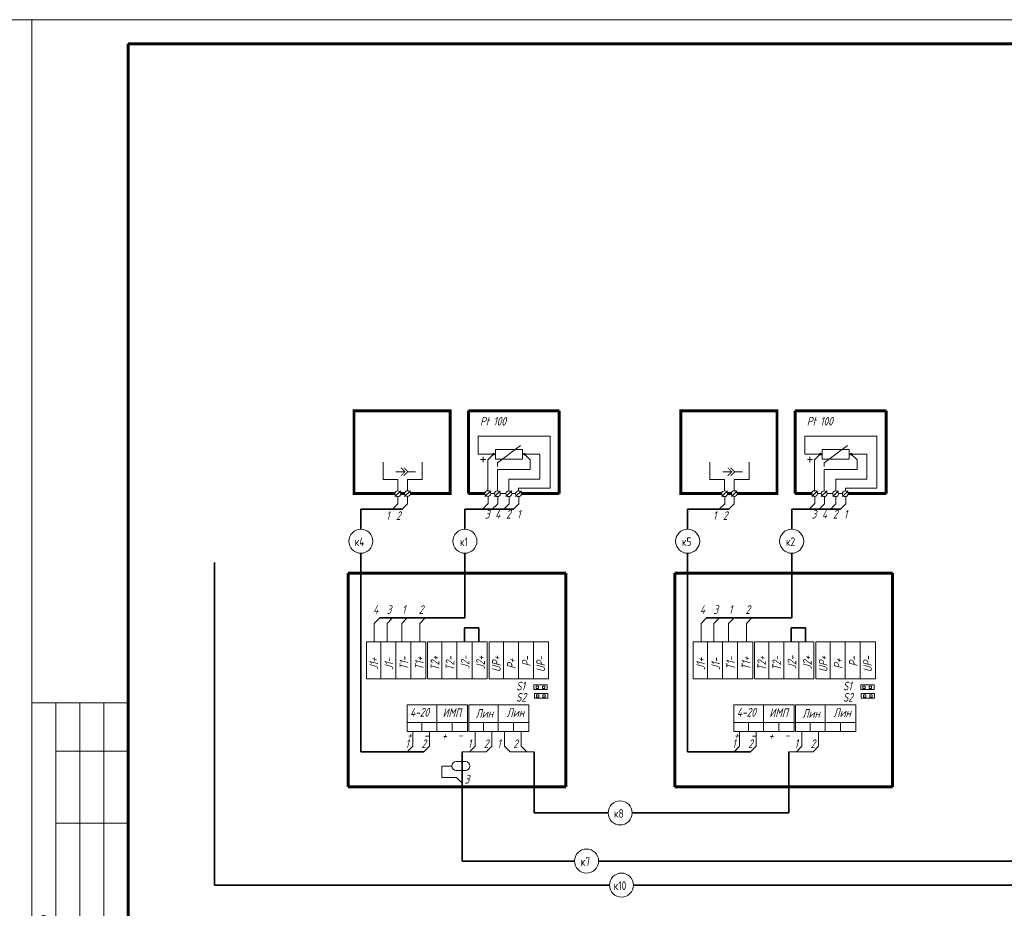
# Model space of a CAD drawing. Header units: millimetres. Extents: x 0 to 840, y 0 to 297.
# Tile 3 of 4: x 418 to 622, y 112 to 297. Entities that reach past the tile are written whole.
import ezdxf

# ---------------------------------------------------------------- set-up
doc = ezdxf.new("R2010")
doc.units = ezdxf.units.MM
for name, pattern in [('K5LT32768', [0]), ('K5LT32769', [0]), ('K5LT_BASIC', [0]), ('K5LT_THIN', [0])]:
    doc.linetypes.add(name, pattern=pattern)
doc.layers.add('Системный слой', color=7, linetype='Continuous')
doc.styles.add('KTEXTSTYLE', font='gost_au.shx', dxfattribs={"width": 0.96, "height": 5})

# ---------------------------------------------------------------- blocks, each defined once
blk = doc.blocks.new('U22')
at = {"layer": 'Системный слой', "color": 7, "linetype": 'K5LT_THIN', "lineweight": 18}
for p, q in [((508.1839730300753, 142.8276704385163), (510.0815635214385, 142.8276704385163)), ((508.1839730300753, 140.9596113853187), (510.0815635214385, 140.9596113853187))]:
    blk.add_line(p, q, dxfattribs=at)
for centre, radius, start, end in [((508.1839730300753, 141.8936409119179), 0.9340295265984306, 90, 270), ((510.0815635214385, 141.8936409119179), 0.9340295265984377, 270, 90)]:
    blk.add_arc(centre, radius, start, end, dxfattribs=at)
blk = doc.blocks.new('U23')
at = {"layer": 'Системный слой', "color": 7, "linetype": 'K5LT_THIN', "lineweight": 18}
for p, q in [((497.5340224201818, 203.0520237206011), (495.6573101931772, 203.0520237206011)), ((499.7384194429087, 203.0520237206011), (498.1340224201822, 203.0520237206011))]:
    blk.add_line(p, q, dxfattribs=at)
at = {"layer": 'Системный слой', "color": 7, "linetype": 'K5LT_THIN', "const_width": 0.18}
for points in [[(496.6854942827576, 202.2034955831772), (497.5340224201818, 203.0520237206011), (496.6854942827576, 203.900551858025)], [(497.285494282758, 202.2034955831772), (498.1340224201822, 203.0520237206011), (497.285494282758, 203.900551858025)]]:
    blk.add_lwpolyline(points, dxfattribs=at)
blk = doc.blocks.new('U24')
at = {"layer": 'Системный слой', "color": 7, "linetype": 'K5LT_THIN', "lineweight": 18}
for p, q in [((565.416070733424, 203.0520237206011), (563.5393585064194, 203.0520237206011)), ((567.6204677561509, 203.0520237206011), (566.0160707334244, 203.0520237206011))]:
    blk.add_line(p, q, dxfattribs=at)
at = {"layer": 'Системный слой', "color": 7, "linetype": 'K5LT_THIN', "const_width": 0.18}
for points in [[(564.5675425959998, 202.2034955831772), (565.416070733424, 203.0520237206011), (564.5675425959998, 203.900551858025)], [(565.1675425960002, 202.2034955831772), (566.0160707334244, 203.0520237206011), (565.1675425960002, 203.900551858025)]]:
    blk.add_lwpolyline(points, dxfattribs=at)

msp = doc.modelspace()

# ---------------------------------------------------------------- linework, layer by layer
at = {"color": 7, "linetype": 'K5LT_THIN', "lineweight": 18}
for p, q in [((0, 297), (420, 297)), ((420, 297), (420, 0)), ((420, 0), (420, 297)), ((420, 297), (840, 297)), ((440, 155), (420, 155)), ((425, 90), (425, 155)), ((430, 90), (430, 155)), ((435, 90), (435, 155)), ((440, 145), (425, 145)), ((440, 130), (425, 130))]:
    msp.add_line(p, q, dxfattribs=at)
at = {"color": 5, "linetype": 'K5LT_BASIC', "lineweight": 60, "true_color": 0x0000ff}
for p, q in [((440, 5), (440, 292)), ((440, 292), (835, 292))]:
    msp.add_line(p, q, dxfattribs=at)
at = {"layer": 'Системный слой', "color": 5, "linetype": 'K5LT_BASIC', "lineweight": 60, "true_color": 0x0000ff}
for p, q in [((510.712927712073, 215.7282588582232), (510.712927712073, 198.5105225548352)), ((529.591260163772, 215.7282588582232), (510.712927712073, 215.7282588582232)), ((529.591260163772, 198.5105225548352), (529.591260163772, 215.7282588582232)), ((578.5949760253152, 215.7282588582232), (578.5949760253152, 198.5105225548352)), ((597.473308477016, 215.7282588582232), (578.5949760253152, 215.7282588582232)), ((597.473308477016, 198.5105225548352), (597.473308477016, 215.7282588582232)), ((496.648102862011, 198.5105225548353), (497.4607012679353, 198.5105225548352)), ((510.712927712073, 198.5105225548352), (514.1468636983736, 198.5105225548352)), ((521.7141553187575, 198.5105225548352), (529.591260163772, 198.5105225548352)), ((564.5301511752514, 198.5105225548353), (565.3427495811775, 198.5105225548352)), ((578.5949760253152, 198.5105225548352), (582.028912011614, 198.5105225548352)), ((589.5962036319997, 198.5105225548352), (597.473308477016, 198.5105225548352)), ((485.7129277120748, 181.9429240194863), (530.9408906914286, 181.9429240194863)), ((485.712927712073, 137.5608415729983), (485.712927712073, 181.9429240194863)), ((530.9408906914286, 181.9429240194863), (530.9408906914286, 137.5608415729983)), ((553.594976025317, 181.9429240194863), (598.8229390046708, 181.9429240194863)), ((553.5949760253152, 137.5608415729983), (553.5949760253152, 181.9429240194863)), ((598.8229390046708, 181.9429240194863), (598.8229390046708, 137.5608415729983)), ((530.9408906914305, 137.5608415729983), (485.712927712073, 137.5608415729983)), ((598.8229390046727, 137.5608415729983), (553.5949760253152, 137.5608415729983))]:
    msp.add_line(p, q, dxfattribs=at)
at = {"layer": 'Системный слой', "color": 7, "linetype": 'K5LT_THIN', "lineweight": 18}
for p, q in [((512.7195236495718, 206.701379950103), (512.7195236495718, 210.428115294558)), ((512.7195236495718, 210.428115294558), (527.6899846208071, 210.428115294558)), ((527.6899846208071, 210.428115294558), (527.6899846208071, 199.6054981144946)), ((580.6015719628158, 206.701379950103), (580.6015719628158, 210.428115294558)), ((580.6015719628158, 210.428115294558), (595.5720329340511, 210.428115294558)), ((595.5720329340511, 210.428115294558), (595.5720329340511, 199.6054981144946)), ((516.3313963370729, 206.701379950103), (512.7195236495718, 206.701379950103)), ((515.9300771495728, 206.701379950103), (514.7261195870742, 205.4974223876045)), ((516.3313963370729, 207.7046779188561), (521.9498649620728, 207.7046779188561)), ((516.3313963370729, 205.6980819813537), (516.3313963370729, 207.7046779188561)), ((516.732715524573, 204.895443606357), (521.5485457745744, 208.5073162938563)), ((521.9498649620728, 207.7046779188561), (521.9498649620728, 205.6980819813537)), ((521.9498649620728, 206.701379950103), (525.561737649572, 206.701379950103)), ((522.3511841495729, 206.701379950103), (523.5551417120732, 205.4974223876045)), ((525.561737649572, 206.701379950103), (525.561737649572, 201.4842305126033)), ((584.2134446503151, 206.701379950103), (580.6015719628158, 206.701379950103)), ((583.812125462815, 206.701379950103), (582.6081679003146, 205.4974223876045)), ((584.2134446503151, 207.7046779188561), (589.831913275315, 207.7046779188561)), ((584.2134446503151, 205.6980819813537), (584.2134446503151, 207.7046779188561)), ((584.6147638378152, 204.895443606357), (589.4305940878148, 208.5073162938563)), ((589.831913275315, 207.7046779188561), (589.831913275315, 205.6980819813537)), ((589.831913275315, 206.701379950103), (593.443785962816, 206.701379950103)), ((590.2332324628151, 206.701379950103), (591.4371900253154, 205.4974223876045)), ((593.443785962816, 206.701379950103), (593.443785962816, 201.4842305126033)), ((492.9846824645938, 205.0194785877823), (492.9846824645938, 201.4172544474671)), ((501.1241216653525, 205.0194785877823), (501.1241216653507, 201.4172544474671)), ((513.2434431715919, 205.6058409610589), (514.3197425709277, 205.6058409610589)), ((513.7815928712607, 205.0676912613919), (513.7815928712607, 206.1439906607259)), ((514.7261195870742, 205.4974223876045), (514.7261195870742, 199.1120723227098)), ((521.9498649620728, 205.6980819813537), (516.3313963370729, 205.6980819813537)), ((516.732715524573, 204.895443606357), (516.732715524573, 204.1082726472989)), ((523.5551417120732, 205.4974223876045), (523.5551417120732, 203.4908264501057)), ((560.8667307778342, 205.0194785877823), (560.8667307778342, 201.4172544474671)), ((569.0061699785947, 205.0194785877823), (569.0061699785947, 201.4172544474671)), ((581.125491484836, 205.6058409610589), (582.2017908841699, 205.6058409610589)), ((581.6636411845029, 205.0676912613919), (581.6636411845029, 206.1439906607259)), ((582.6081679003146, 205.4974223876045), (582.6081679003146, 199.1120723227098)), ((589.831913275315, 205.6980819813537), (584.2134446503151, 205.6980819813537)), ((584.6147638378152, 204.895443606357), (584.6147638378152, 204.1082726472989)), ((591.4371900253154, 205.4974223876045), (591.4371900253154, 203.4908264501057)), ((523.5551417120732, 203.4908264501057), (516.732715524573, 203.4908264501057)), ((516.732715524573, 203.4908264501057), (516.732715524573, 199.0897784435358)), ((591.4371900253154, 203.4908264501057), (584.6147638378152, 203.4908264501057)), ((584.6147638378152, 203.4908264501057), (584.6147638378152, 199.0897784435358)), ((496.0461240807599, 201.4172544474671), (492.9846824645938, 201.4172544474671)), ((496.0461240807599, 201.4172544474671), (496.0461240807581, 199.1125013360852)), ((498.0626800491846, 201.4172544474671), (498.0626800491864, 199.1125013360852)), ((498.0626800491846, 201.4172544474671), (501.1241216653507, 201.4172544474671)), ((525.561737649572, 201.4842305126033), (519.1406306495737, 201.4842305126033)), ((519.1406306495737, 201.4842305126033), (519.1406306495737, 199.0854422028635)), ((563.9281723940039, 201.4172544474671), (560.8667307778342, 201.4172544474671)), ((563.9281723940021, 201.4172544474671), (563.9281723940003, 199.1125013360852)), ((565.9447283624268, 201.4172544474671), (565.9447283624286, 199.1125013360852)), ((565.9447283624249, 201.4172544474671), (569.0061699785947, 201.4172544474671)), ((593.443785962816, 201.4842305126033), (587.0226789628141, 201.4842305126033)), ((587.0226789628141, 201.4842305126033), (587.0226789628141, 199.0854422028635)), ((495.4445743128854, 197.8858208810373), (496.6485318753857, 199.0897784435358)), ((497.4607012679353, 197.9085437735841), (498.6646588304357, 199.1125013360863)), ((514.1468636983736, 197.9085437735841), (515.3508212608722, 199.1125013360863)), ((515.3508212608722, 198.5105225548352), (516.1311657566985, 198.5105225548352)), ((516.1307367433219, 197.8858208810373), (517.3346943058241, 199.0897784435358)), ((517.3342652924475, 198.5105225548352), (518.512757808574, 198.5105225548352)), ((518.5121752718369, 197.8820671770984), (519.7161328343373, 199.0860247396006)), ((519.7155502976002, 198.5105225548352), (520.5121291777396, 198.5105225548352)), ((520.5111634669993, 197.874459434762), (521.7151210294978, 199.0784169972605)), ((521.1472265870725, 199.6054981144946), (521.1472265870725, 199.0774512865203)), ((527.6899846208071, 199.6054981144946), (521.1472265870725, 199.6054981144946)), ((563.3266226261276, 197.8858208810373), (564.5305801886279, 199.0897784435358)), ((565.3427495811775, 197.9085437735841), (566.546707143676, 199.1125013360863)), ((582.028912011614, 197.9085437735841), (583.2328695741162, 199.1125013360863)), ((583.2328695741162, 198.5105225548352), (584.0132140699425, 198.5105225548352)), ((584.0127850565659, 197.8858208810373), (585.2167426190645, 199.0897784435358)), ((585.2163136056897, 198.5105225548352), (586.394806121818, 198.5105225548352)), ((586.3942235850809, 197.8820671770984), (587.5981811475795, 199.0860247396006)), ((587.5975986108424, 198.5105225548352), (588.3941774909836, 198.5105225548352)), ((588.3932117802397, 197.874459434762), (589.5971693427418, 199.0784169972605)), ((589.0292749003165, 199.6054981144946), (589.0292749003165, 199.0774512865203)), ((595.5720329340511, 199.6054981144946), (589.0292749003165, 199.6054981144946)), ((496.0626800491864, 196.4053105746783), (494.9184451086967, 195.2610756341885)), ((496.0626800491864, 197.886036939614), (496.0626800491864, 196.4053105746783)), ((498.0626800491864, 196.4053105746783), (496.9184451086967, 195.2610756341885)), ((498.0626800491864, 197.9085437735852), (498.0626800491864, 196.4053105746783)), ((514.8044969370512, 196.4384292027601), (513.6271433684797, 195.2610756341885)), ((514.8044969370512, 197.9111219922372), (514.804496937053, 196.4384292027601)), ((516.7883699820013, 196.4157063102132), (515.6110164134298, 195.2383527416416)), ((516.7883699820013, 197.8883990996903), (516.7883699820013, 196.4157063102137)), ((519.1698085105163, 196.411952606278), (517.9924549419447, 195.2345990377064)), ((519.1698085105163, 197.8846453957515), (519.1698085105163, 196.411952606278)), ((521.2028810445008, 196.4053105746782), (520.0255274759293, 195.2279570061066)), ((521.2028810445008, 197.8811858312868), (521.2028810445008, 196.4053105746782)), ((563.9447283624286, 196.4053105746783), (562.8004934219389, 195.2610756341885)), ((563.9447283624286, 197.886036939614), (563.9447283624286, 196.4053105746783)), ((565.9447283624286, 196.4053105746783), (564.8004934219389, 195.2610756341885)), ((565.9447283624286, 197.9085437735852), (565.9447283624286, 196.4053105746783)), ((582.6865452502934, 196.4384292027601), (581.5091916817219, 195.2610756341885)), ((582.6865452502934, 197.9111219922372), (582.6865452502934, 196.4384292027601)), ((584.6704182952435, 196.4157063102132), (583.493064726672, 195.2383527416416)), ((584.6704182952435, 197.8883990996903), (584.6704182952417, 196.4157063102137)), ((587.0518568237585, 196.411952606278), (585.8745032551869, 195.2345990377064)), ((587.0518568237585, 197.8846453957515), (587.0518568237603, 196.411952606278)), ((589.0849293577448, 196.4053105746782), (587.9075757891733, 195.2279570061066)), ((589.0849293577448, 197.8811858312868), (589.0849293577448, 196.4053105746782)), ((491.1448079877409, 171.5170394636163), (492.2890429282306, 172.6612744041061)), ((493.8251772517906, 171.5170394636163), (494.9694121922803, 172.6612744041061)), ((496.8637800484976, 171.5170394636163), (498.0080149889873, 172.6612744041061)), ((500.591913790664, 171.5170394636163), (501.7361487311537, 172.6612744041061)), ((559.0268563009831, 171.5170394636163), (560.1710912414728, 172.6612744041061)), ((561.7072255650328, 171.5170394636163), (562.8514605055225, 172.6612744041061)), ((564.7458283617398, 171.5170394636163), (565.8900633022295, 172.6612744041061)), ((568.4739621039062, 171.5170394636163), (569.6181970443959, 172.6612744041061)), ((491.1448079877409, 167.7292278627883), (491.1448079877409, 171.5170394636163)), ((493.8251772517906, 167.7292277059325), (493.8251772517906, 171.5170394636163)), ((496.8637800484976, 167.7292275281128), (496.8637800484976, 171.5170394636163)), ((500.591913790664, 167.7292273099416), (500.591913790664, 171.5170394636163)), ((559.0268563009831, 167.7292278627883), (559.0268563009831, 171.5170394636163)), ((561.7072255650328, 167.7292277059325), (561.7072255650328, 171.5170394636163)), ((564.7458283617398, 167.7292275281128), (564.7458283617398, 171.5170394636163)), ((568.4739621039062, 167.7292273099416), (568.4739621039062, 171.5170394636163)), ((524.3237186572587, 157.7785633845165), (524.3237186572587, 158.7511634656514)), ((524.3237186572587, 158.7511634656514), (527.0968291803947, 158.7511634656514)), ((527.0968291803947, 157.7785633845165), (524.3237186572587, 157.7785633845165)), ((524.7829154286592, 158.4685199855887), (524.7829154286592, 158.0015052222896)), ((525.2499301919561, 158.4685199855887), (524.7829154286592, 158.4685199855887)), ((524.7829154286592, 158.0015052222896), (525.2499301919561, 158.0015052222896)), ((525.2499301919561, 158.0015052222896), (525.2499301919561, 158.4685199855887)), ((526.1032375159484, 158.4685199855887), (526.1032375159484, 158.0015052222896)), ((526.5702522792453, 158.4685199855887), (526.1032375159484, 158.4685199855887)), ((526.1032375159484, 158.0015052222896), (526.5702522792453, 158.0015052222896)), ((526.5702522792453, 158.0015052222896), (526.5702522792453, 158.4685199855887)), ((527.0968291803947, 158.7511634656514), (527.0968291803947, 157.7785633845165)), ((592.2057669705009, 157.7785633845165), (592.2057669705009, 158.7511634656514)), ((592.2057669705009, 158.7511634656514), (594.9788774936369, 158.7511634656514)), ((594.9788774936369, 157.7785633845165), (592.2057669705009, 157.7785633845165)), ((592.6649637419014, 158.4685199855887), (592.6649637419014, 158.0015052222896)), ((593.1319785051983, 158.4685199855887), (592.6649637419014, 158.4685199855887)), ((592.6649637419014, 158.0015052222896), (593.1319785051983, 158.0015052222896)), ((593.1319785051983, 158.0015052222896), (593.1319785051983, 158.4685199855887)), ((593.9852858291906, 158.4685199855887), (593.9852858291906, 158.0015052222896)), ((594.4523005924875, 158.4685199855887), (593.9852858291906, 158.4685199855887)), ((593.9852858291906, 158.0015052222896), (594.4523005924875, 158.0015052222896)), ((594.4523005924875, 158.0015052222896), (594.4523005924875, 158.4685199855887)), ((594.9788774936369, 158.7511634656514), (594.9788774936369, 157.7785633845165)), ((524.4256411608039, 155.973690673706), (524.4256411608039, 156.9462907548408)), ((524.4256411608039, 156.9462907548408), (527.1987516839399, 156.9462907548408)), ((527.1987516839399, 155.973690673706), (524.4256411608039, 155.973690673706)), ((525.3518526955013, 156.6636472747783), (524.8848379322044, 156.6636472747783)), ((524.8848379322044, 156.6636472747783), (524.8848379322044, 156.1966325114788)), ((524.8848379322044, 156.1966325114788), (525.3518526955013, 156.1966325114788)), ((525.3518526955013, 156.1966325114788), (525.3518526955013, 156.6636472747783)), ((526.6721747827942, 156.6636472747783), (526.2051600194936, 156.6636472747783)), ((526.2051600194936, 156.6636472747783), (526.2051600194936, 156.1966325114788)), ((526.2051600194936, 156.1966325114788), (526.6721747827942, 156.1966325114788)), ((526.6721747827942, 156.1966325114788), (526.6721747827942, 156.6636472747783)), ((527.1987516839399, 156.9462907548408), (527.1987516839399, 155.973690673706)), ((592.3076894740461, 155.973690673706), (592.3076894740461, 156.9462907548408)), ((592.3076894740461, 156.9462907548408), (595.0807999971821, 156.9462907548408)), ((595.0807999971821, 155.973690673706), (592.3076894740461, 155.973690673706)), ((593.2339010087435, 156.6636472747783), (592.7668862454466, 156.6636472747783)), ((592.7668862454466, 156.6636472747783), (592.7668862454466, 156.1966325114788)), ((592.7668862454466, 156.1966325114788), (593.2339010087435, 156.1966325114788)), ((593.2339010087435, 156.1966325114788), (593.2339010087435, 156.6636472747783)), ((594.5542230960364, 156.6636472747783), (594.0872083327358, 156.6636472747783)), ((594.0872083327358, 156.6636472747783), (594.0872083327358, 156.1966325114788)), ((594.0872083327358, 156.1966325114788), (594.5542230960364, 156.1966325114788)), ((594.5542230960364, 156.1966325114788), (594.5542230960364, 156.6636472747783)), ((595.0807999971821, 156.9462907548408), (595.0807999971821, 155.973690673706)), ((499.1451827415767, 149.0553207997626), (499.1451827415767, 146.0006093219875)), ((502.6010668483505, 149.0553207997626), (502.6010668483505, 146.0006093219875)), ((512.0984746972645, 149.0553207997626), (512.0984746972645, 146.0006093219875)), ((515.5543588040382, 149.0553207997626), (515.5543588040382, 146.0006093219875)), ((518.2234929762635, 149.0553207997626), (518.2234929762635, 146.0006093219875)), ((521.6793770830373, 149.0553207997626), (521.6793770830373, 146.0006093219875)), ((567.0272310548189, 149.0553207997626), (567.0272310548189, 146.0006093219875)), ((570.4831151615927, 149.0553207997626), (570.4831151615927, 146.0006093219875)), ((579.9805230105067, 149.0553207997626), (579.9805230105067, 146.0006093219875)), ((583.4364071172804, 149.0553207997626), (583.4364071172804, 146.0006093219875)), ((499.1451827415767, 146.0006093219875), (498.000947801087, 144.8563743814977)), ((502.6010668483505, 146.0006093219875), (501.4568319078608, 144.8563743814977)), ((512.0984746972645, 146.0006093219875), (510.9542397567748, 144.8563743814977)), ((515.5543588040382, 146.0006093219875), (514.4101238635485, 144.8563743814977)), ((518.2234929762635, 146.0006093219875), (519.3677279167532, 144.8563743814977)), ((521.6793770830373, 146.0006093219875), (522.823612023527, 144.8563743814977)), ((567.0272310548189, 146.0006093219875), (565.8829961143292, 144.8563743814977)), ((570.4831151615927, 146.0006093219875), (569.338880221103, 144.8563743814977)), ((579.9805230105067, 146.0006093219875), (578.836288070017, 144.8563743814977)), ((583.4364071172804, 146.0006093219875), (582.2921721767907, 144.8563743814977)), ((501.4568319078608, 144.8563743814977), (496.4568319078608, 144.8563743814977)), ((514.4101238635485, 144.8563743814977), (509.4101238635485, 144.8563743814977)), ((519.3677279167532, 144.8563743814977), (524.3677279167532, 144.8563743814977)), ((569.338880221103, 144.8563743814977), (564.338880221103, 144.8563743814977)), ((582.2921721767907, 144.8563743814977), (577.2921721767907, 144.8563743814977)), ((507.2499435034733, 141.8936409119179), (505.1844435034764, 141.8936409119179)), ((505.1844435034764, 141.8936409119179), (505.1844435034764, 139.4929989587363)), ((508.2658889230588, 139.4929989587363), (505.1844435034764, 139.4929989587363)), ((508.2658889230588, 139.4929989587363), (509.4101238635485, 138.3487640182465))]:
    msp.add_line(p, q, dxfattribs=at)
at = {"layer": 'Системный слой', "color": 7, "linetype": 'K5LT32768', "lineweight": 35}
for p, q in [((496.9184451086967, 195.2610756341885), (488.3701457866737, 195.2610756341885)), ((488.3701457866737, 191.1080940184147), (488.3701457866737, 195.2610756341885)), ((520.0586461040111, 195.2610756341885), (509.9818505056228, 195.2610756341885)), ((509.9818505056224, 191.1080940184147), (509.9818505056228, 195.2610756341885)), ((564.8004934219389, 195.2610756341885), (556.2521940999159, 195.2610756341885)), ((556.2521940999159, 191.1080940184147), (556.2521940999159, 195.2610756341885)), ((587.9406944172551, 195.2610756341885), (577.863898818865, 195.2610756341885)), ((577.863898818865, 191.1080940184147), (577.863898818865, 195.2610756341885)), ((457.959647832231, 184.1581904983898), (457.959647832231, 117.143135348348)), ((488.3701457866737, 144.8563743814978), (488.3701457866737, 186.1080940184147)), ((509.981850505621, 172.6612744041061), (509.981850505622, 186.1080940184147)), ((556.2521940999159, 144.8563743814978), (556.2521940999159, 186.1080940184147)), ((577.863898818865, 172.6612744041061), (577.863898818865, 186.1080940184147)), ((509.981850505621, 172.6612744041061), (492.2890429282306, 172.6612744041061)), ((577.863898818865, 172.6612744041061), (560.1710912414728, 172.6612744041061)), ((509.902876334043, 167.7292276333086), (509.902876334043, 170.6193875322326)), ((509.902876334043, 170.6193875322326), (512.8617048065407, 170.6193875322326)), ((512.8617048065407, 170.6193875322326), (512.8617048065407, 167.7292274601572)), ((577.7849246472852, 167.7292276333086), (577.7849246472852, 170.6193875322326)), ((577.7849246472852, 170.6193875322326), (580.7437531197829, 170.6193875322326)), ((580.7437531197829, 170.6193875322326), (580.7437531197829, 167.7292274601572)), ((501.4568319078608, 144.8563743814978), (488.3701457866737, 144.8563743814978)), ((509.4101238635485, 144.8563743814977), (509.4101238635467, 122.143135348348)), ((524.3677279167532, 144.8563743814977), (524.3677279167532, 132.143135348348)), ((569.338880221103, 144.8563743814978), (556.2521940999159, 144.8563743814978)), ((577.2921721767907, 144.8563743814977), (577.2921721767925, 132.143135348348)), ((539.7335045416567, 132.143135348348), (524.3677279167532, 132.143135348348)), ((577.2921721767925, 132.143135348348), (544.7335045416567, 132.143135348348)), ((509.4101238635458, 122.143135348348), (532.7517734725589, 122.143135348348)), ((537.7517734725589, 122.143135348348), (711.9765885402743, 122.143135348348)), ((457.959647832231, 117.143135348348), (540.0079380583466, 117.143135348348)), ((545.0079380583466, 117.143135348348), (661.976588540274, 117.143135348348))]:
    msp.add_line(p, q, dxfattribs=at)
at = {"layer": 'Системный слой', "color": 18, "linetype": 'K5LT32769', "lineweight": 15, "true_color": 0x010101}
for p, q in [((489.5178030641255, 167.729227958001), (501.8870863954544, 167.7292272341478)), ((492.4977095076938, 167.7292277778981), (492.4977093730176, 160.0265347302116)), ((495.6147524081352, 167.7292276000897), (495.6147522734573, 160.0265347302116)), ((498.7509199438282, 167.7292274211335), (498.75091980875, 160.0265349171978)), ((501.8870863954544, 167.7292273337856), (501.8870862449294, 160.0265347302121)), ((502.2299598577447, 167.7292279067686), (514.59924318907, 167.7292271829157)), ((505.209866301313, 167.7292277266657), (505.209866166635, 160.0265346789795)), ((508.3269092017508, 167.7292275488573), (508.3269090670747, 160.0265346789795)), ((511.4630767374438, 167.7292273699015), (511.4630766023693, 160.0265348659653)), ((514.59924318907, 167.7292272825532), (514.599243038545, 160.0265346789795)), ((514.9921785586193, 167.7227702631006), (527.3614618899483, 167.7227695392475)), ((517.9720850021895, 167.7227700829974), (517.9720848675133, 160.0200770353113)), ((521.0891279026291, 167.722769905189), (521.0891277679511, 160.0200770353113)), ((524.2252954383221, 167.7227697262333), (524.2252953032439, 160.0200772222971)), ((527.3614618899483, 167.7227696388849), (527.3614617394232, 160.0200770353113)), ((557.3998513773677, 167.729227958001), (569.7691347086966, 167.7292272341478)), ((560.379757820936, 167.7292277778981), (560.3797576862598, 160.0265347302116)), ((563.4968007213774, 167.7292276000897), (563.4968005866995, 160.0265347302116)), ((566.6329682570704, 167.7292274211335), (566.6329681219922, 160.0265349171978)), ((569.7691347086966, 167.7292273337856), (569.7691345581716, 160.0265347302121)), ((570.1120081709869, 167.7292279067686), (582.4812915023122, 167.7292271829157)), ((573.0919146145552, 167.7292277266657), (573.0919144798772, 160.0265346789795)), ((576.208957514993, 167.7292275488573), (576.2089573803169, 160.0265346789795)), ((579.345125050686, 167.7292273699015), (579.3451249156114, 160.0265348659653)), ((582.4812915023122, 167.7292272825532), (582.4812913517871, 160.0265346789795)), ((582.8742268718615, 167.7227702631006), (595.2435102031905, 167.7227695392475)), ((585.8541333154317, 167.7227700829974), (585.8541331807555, 160.0200770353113)), ((588.9711762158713, 167.722769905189), (588.9711760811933, 160.0200770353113)), ((592.1073437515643, 167.7227697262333), (592.1073436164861, 160.0200772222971)), ((595.2435102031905, 167.7227696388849), (595.2435100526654, 160.0200770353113)), ((489.5178041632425, 167.7065047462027), (489.5178040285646, 160.0492564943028)), ((502.2299609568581, 167.7065046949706), (502.229960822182, 160.0492564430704)), ((514.9921796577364, 167.7000470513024), (514.9921795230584, 160.0427987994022)), ((557.3998524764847, 167.7065047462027), (557.3998523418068, 160.0492564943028)), ((570.1120092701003, 167.7065046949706), (570.1120091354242, 160.0492564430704)), ((582.8742279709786, 167.7000470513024), (582.8742278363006, 160.0427987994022)), ((489.5178030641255, 160.0265354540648), (501.8870862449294, 160.0265347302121)), ((502.2299598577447, 160.0265354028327), (514.599243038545, 160.0265346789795)), ((514.9921785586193, 160.0200777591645), (527.3614617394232, 160.0200770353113)), ((557.3998513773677, 160.0265354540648), (569.7691345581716, 160.0265347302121)), ((570.1120081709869, 160.0265354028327), (582.4812913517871, 160.0265346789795)), ((582.8742268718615, 160.0200777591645), (595.2435100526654, 160.0200770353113)), ((497.9927324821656, 149.0553207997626), (497.9927324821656, 154.6117521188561)), ((497.9927324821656, 154.6117521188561), (510.5001219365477, 154.6117521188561)), ((504.1177507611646, 154.6117521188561), (504.1177507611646, 149.0553207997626)), ((510.5001219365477, 154.6117521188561), (510.5001219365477, 149.0553207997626)), ((510.7800711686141, 154.6117521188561), (523.2874606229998, 154.6117521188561)), ((510.7800711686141, 149.0553207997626), (510.7800711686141, 154.6117521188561)), ((516.9050894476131, 154.6117521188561), (516.9050894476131, 149.0553207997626)), ((523.2874606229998, 154.6117521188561), (523.2874606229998, 149.0553207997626)), ((565.8747807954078, 149.0553207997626), (565.8747807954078, 154.6117521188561)), ((565.8747807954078, 154.6117521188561), (578.3821702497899, 154.6117521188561)), ((571.9997990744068, 154.6117521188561), (571.9997990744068, 149.0553207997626)), ((578.3821702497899, 154.6117521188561), (578.3821702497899, 149.0553207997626)), ((578.6621194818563, 154.6117521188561), (591.169508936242, 154.6117521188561)), ((578.6621194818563, 149.0553207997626), (578.6621194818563, 154.6117521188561)), ((584.7871377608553, 154.6117521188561), (584.7871377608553, 149.0553207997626)), ((591.169508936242, 154.6117521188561), (591.169508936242, 149.0553207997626)), ((510.5001219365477, 150.9331889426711), (497.9927324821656, 150.9331889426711)), ((501.0361812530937, 150.9331889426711), (501.0361812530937, 149.0553207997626)), ((507.3182241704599, 150.9331889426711), (507.3182241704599, 149.0454167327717)), ((523.2874606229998, 150.9331889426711), (510.7800711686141, 150.9331889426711)), ((513.8235199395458, 150.9331889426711), (513.8235199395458, 149.0553207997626)), ((520.1055628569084, 150.9331889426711), (520.1055628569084, 149.0454167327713)), ((578.3821702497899, 150.9331889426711), (565.8747807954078, 150.9331889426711)), ((568.9182295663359, 150.9331889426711), (568.9182295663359, 149.0553207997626)), ((575.2002724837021, 150.9331889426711), (575.2002724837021, 149.0454167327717)), ((591.169508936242, 150.9331889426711), (578.6621194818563, 150.9331889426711)), ((581.705568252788, 150.9331889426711), (581.705568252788, 149.0553207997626)), ((587.9876111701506, 150.9331889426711), (587.9876111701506, 149.0454167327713)), ((510.5001219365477, 149.0553207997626), (497.9927324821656, 149.0553207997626)), ((523.2874606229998, 149.0553207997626), (510.7800711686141, 149.0553207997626)), ((578.3821702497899, 149.0553207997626), (565.8747807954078, 149.0553207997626)), ((591.169508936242, 149.0553207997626), (578.6621194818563, 149.0553207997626))]:
    msp.add_line(p, q, dxfattribs=at)
at = {"layer": 'Системный слой', "color": 5, "linetype": 'K5LT_BASIC', "true_color": 0x0000ff, "const_width": 0.6}
for points in [[(495.4450033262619, 198.5105225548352), (486.9408906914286, 198.5105225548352), (486.9408906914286, 215.7282588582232), (506.9408906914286, 215.7282588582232), (506.9408906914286, 198.5105225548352), (498.6646588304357, 198.5105225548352)], [(563.3270516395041, 198.5105225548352), (554.8229390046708, 198.5105225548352), (554.8229390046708, 215.7282588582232), (574.8229390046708, 215.7282588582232), (574.8229390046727, 198.5105225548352), (566.5467071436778, 198.5105225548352)], [(497.4607012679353, 198.5105225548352), (496.648102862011, 198.5105225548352)], [(497.4607012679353, 198.5105225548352), (496.6481028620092, 198.5105225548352)], [(506.940890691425, 198.5105225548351), (498.6646588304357, 198.5105225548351)], [(565.3427495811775, 198.5105225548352), (564.5301511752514, 198.5105225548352)], [(565.3427495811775, 198.5105225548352), (564.5301511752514, 198.5105225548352)], [(574.8229390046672, 198.5105225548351), (566.5467071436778, 198.5105225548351)]]:
    msp.add_lwpolyline(points, dxfattribs=at)
at = {"layer": 'Системный слой', "color": 7, "linetype": 'K5LT_THIN', "lineweight": 18}
for centre, radius in [((515.9300771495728, 206.701379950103), 0.20065959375), ((522.3511841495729, 206.701379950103), 0.20065959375), ((583.812125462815, 206.701379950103), 0.20065959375), ((590.2332324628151, 206.701379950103), 0.20065959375), ((496.0465530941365, 198.4877996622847), 0.6019787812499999), ((498.0626800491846, 198.5105225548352), 0.6019787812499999), ((514.7488424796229, 198.5105225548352), 0.6019787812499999), ((516.732715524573, 198.4877996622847), 0.6019787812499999), ((519.114154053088, 198.4840459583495), 0.6019787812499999), ((521.1131422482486, 198.4764382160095), 0.6019787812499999), ((563.9286014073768, 198.4877996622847), 0.6019787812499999), ((565.9447283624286, 198.5105225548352), 0.6019787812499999), ((582.6308907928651, 198.5105225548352), 0.6019787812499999), ((584.6147638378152, 198.4877996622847), 0.6019787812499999), ((586.9962023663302, 198.4840459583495), 0.6019787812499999), ((588.9951905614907, 198.4764382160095), 0.6019787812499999)]:
    msp.add_circle(centre, radius, dxfattribs=at)
for centre in [(488.3701457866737, 188.6080940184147), (509.981850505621, 188.6080940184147), (556.2521940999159, 188.6080940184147), (577.863898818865, 188.6080940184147), (542.2335045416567, 132.143135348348), (535.2517734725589, 122.143135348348), (542.5079380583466, 117.143135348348)]:
    msp.add_arc(centre, 2.5, 0, 359.999994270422, dxfattribs=at)

# ---------------------------------------------------------------- block references
at = {"layer": 'Системный слой'}
for name in ['U23', 'U24', 'U22']:
    msp.add_blockref(name, (0, 0), dxfattribs=at)

# ---------------------------------------------------------------- texts
at = {"color": 7, "insert": (420.773325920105, 90.5), "char_height": 2.5, "attachment_point": 1, "rotation": 90, "style": 'KTEXTSTYLE'}
msp.add_mtext('\\H3.5;\\W0.965;\\Q15;\\Q15;Согласовано', dxfattribs=at)
at = {"layer": 'Системный слой', "color": 7, "char_height": 2.5, "attachment_point": 1, "style": 'KTEXTSTYLE'}
for s, insert in [('\\H3.5;\\W0.965;\\Q15;\\Q15;\\H1.80;Pt 100', (513.1340646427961, 214.4500116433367)), ('\\H3.5;\\W0.965;\\Q15;\\Q15;\\H1.80;Pt 100', (581.0161129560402, 214.4500116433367)), ('\\H3.5;\\W0.965;\\Q15;\\Q15;\\H1.80;1', (493.6170590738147, 194.8582345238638)), ('\\H3.5;\\W0.965;\\Q15;\\Q15;\\H1.80;2', (495.6916407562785, 194.8309446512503)), ('\\H3.5;\\W0.965;\\Q15;\\Q15;\\H1.80;3', (514.1197034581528, 195.1277451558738)), ('\\H3.5;\\W0.965;\\Q15;\\Q15;\\H1.80;4', (516.2658345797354, 195.1277451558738)), ('\\H3.5;\\W0.965;\\Q15;\\Q15;\\H1.80;2', (518.5436519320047, 195.1277451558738)), ('\\H3.5;\\W0.965;\\Q15;\\Q15;\\H1.80;1', (520.807621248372, 195.1277451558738)), ('\\H3.5;\\W0.965;\\Q15;\\Q15;\\H1.80;1', (561.4991073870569, 194.8582345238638)), ('\\H3.5;\\W0.965;\\Q15;\\Q15;\\H1.80;2', (563.5736890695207, 194.8309446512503)), ('\\H3.5;\\W0.965;\\Q15;\\Q15;\\H1.80;3', (582.0017517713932, 195.1277451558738)), ('\\H3.5;\\W0.965;\\Q15;\\Q15;\\H1.80;4', (584.1478828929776, 195.1277451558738)), ('\\H3.5;\\W0.965;\\Q15;\\Q15;\\H1.80;2', (586.4257002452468, 195.1277451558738)), ('\\H3.5;\\W0.965;\\Q15;\\Q15;\\H1.80;1', (588.689669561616, 195.1277451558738)), ('\\H3.5;\\W0.965;\\Q15;\\Q0;\\H1.80;к4', (487.0842709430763, 189.3998727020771)), ('\\H3.5;\\W0.965;\\Q15;\\Q0;\\H1.80;к1', (508.9579131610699, 189.3998727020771)), ('\\H3.5;\\W0.965;\\Q15;\\Q0;\\H1.80;к5', (555.0615692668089, 189.3998727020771)), ('\\H3.5;\\W0.965;\\Q15;\\Q0;\\H1.80;к2', (576.673273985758, 189.3998727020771)), ('\\H3.5;\\W0.965;\\Q15;\\Q15;\\H1.80;4', (490.9136959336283, 175.3160788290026)), ('\\H3.5;\\W0.965;\\Q15;\\Q15;\\H1.80;3', (493.7211595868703, 175.3157904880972)), ('\\H3.5;\\W0.965;\\Q15;\\Q15;\\H1.80;1', (496.9208059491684, 175.3157904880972)), ('\\H3.5;\\W0.965;\\Q15;\\Q15;\\H1.80;2', (500.3897513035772, 175.3157904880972)), ('\\H3.5;\\W0.965;\\Q15;\\Q15;\\H1.80;4', (558.7957442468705, 175.3160788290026)), ('\\H3.5;\\W0.965;\\Q15;\\Q15;\\H1.80;3', (561.6032079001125, 175.3157904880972)), ('\\H3.5;\\W0.965;\\Q15;\\Q15;\\H1.80;1', (564.8028542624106, 175.3157904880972)), ('\\H3.5;\\W0.965;\\Q15;\\Q15;\\H1.80;2', (568.2717996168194, 175.3157904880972)), ('\\H3.5;\\W0.965;\\Q15;\\Q15;\\H1.80;S1', (520.6297760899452, 159.4120790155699)), ('\\H3.5;\\W0.965;\\Q15;\\Q15;\\H1.80;S1', (588.5118244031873, 159.4120790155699)), ('\\H3.5;\\W0.965;\\Q15;\\Q15;\\H1.80;S2', (520.6189399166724, 157.0677468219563)), ('\\H3.5;\\W0.965;\\Q15;\\Q15;\\H1.80;S2', (588.5009882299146, 157.0677468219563)), ('\\H3.5;\\W0.965;\\Q15;\\Q15;\\H1.80;4-20', (498.6046953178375, 153.9627818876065)), ('\\H3.5;\\W0.965;\\Q15;\\Q15;\\H1.80;ИМП', (505.3459125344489, 153.8739654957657)), ('\\H3.5;\\W0.965;\\Q15;\\Q15;\\H1.80;Лин', (512.2114848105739, 153.719781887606)), ('\\H3.5;\\W0.965;\\Q15;\\Q15;\\H1.80;Лин', (518.6581539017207, 153.8974694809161)), ('\\H3.5;\\W0.965;\\Q15;\\Q15;\\H1.80;4-20', (566.4867436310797, 153.9627818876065)), ('\\H3.5;\\W0.965;\\Q15;\\Q15;\\H1.80;ИМП', (573.2279608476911, 153.8739654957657)), ('\\H3.5;\\W0.965;\\Q15;\\Q15;\\H1.80;Лин', (580.0935331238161, 153.719781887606)), ('\\H3.5;\\W0.965;\\Q15;\\Q15;\\H1.80;Лин', (586.5402022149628, 153.8974694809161)), ('\\H3.5;\\W0.965;\\Q15;\\Q15;\\H1.80;1', (497.6211256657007, 147.4535332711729)), ('\\H3.5;\\W0.965;\\Q15;\\Q15;\\H1.80;+', (497.9961972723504, 149.2355655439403)), ('\\H3.5;\\W0.965;\\Q15;\\Q15;\\H1.80;2', (500.9516232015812, 147.4262433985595)), ('\\H3.5;\\W0.965;\\Q15;\\Q15;\\H1.80;-', (501.4847045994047, 149.1828080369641)), ('\\H3.5;\\W0.965;\\Q15;\\Q15;\\H1.80;+', (505.2169221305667, 149.1217187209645)), ('\\H3.5;\\W0.965;\\Q15;\\Q15;\\H1.80;-', (508.5156628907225, 149.2291932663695)), ('\\H3.5;\\W0.965;\\Q15;\\Q15;\\H1.80;1', (510.5744176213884, 147.4535332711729)), ('\\H3.5;\\W0.965;\\Q15;\\Q15;\\H1.80;2', (513.904915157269, 147.4262433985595)), ('\\H3.5;\\W0.965;\\Q15;\\Q15;\\H1.80;1', (516.6994359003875, 147.4535332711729)), ('\\H3.5;\\W0.965;\\Q15;\\Q15;\\H1.80;2', (520.029933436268, 147.4262433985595)), ('\\H3.5;\\W0.965;\\Q15;\\Q15;\\H1.80;1', (565.5031739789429, 147.4535332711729)), ('\\H3.5;\\W0.965;\\Q15;\\Q15;\\H1.80;+', (565.8782455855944, 149.2355655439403)), ('\\H3.5;\\W0.965;\\Q15;\\Q15;\\H1.80;2', (568.8336715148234, 147.4262433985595)), ('\\H3.5;\\W0.965;\\Q15;\\Q15;\\H1.80;-', (569.3667529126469, 149.1828080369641)), ('\\H3.5;\\W0.965;\\Q15;\\Q15;\\H1.80;+', (573.0989704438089, 149.1217187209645)), ('\\H3.5;\\W0.965;\\Q15;\\Q15;\\H1.80;-', (576.3977112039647, 149.2291932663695)), ('\\H3.5;\\W0.965;\\Q15;\\Q15;\\H1.80;1', (578.4564659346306, 147.4535332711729)), ('\\H3.5;\\W0.965;\\Q15;\\Q15;\\H1.80;2', (581.7869634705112, 147.4262433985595)), ('\\H3.5;\\W0.965;\\Q15;\\Q15;\\H1.80;3', (509.9152184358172, 140.0428824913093)), ('\\H3.5;\\W0.965;\\Q15;\\Q0;\\H1.80;к8', (540.9476296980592, 132.9349140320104)), ('\\H3.5;\\W0.965;\\Q15;\\Q0;\\H1.80;к7', (534.0611486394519, 122.9349140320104)), ('\\H3.5;\\W0.965;\\Q15;\\Q0;\\H1.80;к10', (540.8886882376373, 117.9349140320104))]:
    msp.add_mtext(s, dxfattribs=dict(at, insert=insert))
at = {"layer": 'Системный слой', "color": 7, "char_height": 2.5, "attachment_point": 1, "rotation": 90, "style": 'KTEXTSTYLE'}
for s, insert in [('\\H3.5;\\W0.965;\\Q15;\\Q15;\\H1.80;J1+', (490.1504890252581, 161.8735661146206)), ('\\H3.5;\\W0.965;\\Q15;\\Q15;\\H1.80;T1+', (499.6132124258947, 161.8357984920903)), ('\\H3.5;\\W0.965;\\Q15;\\Q15;\\H1.80;T2+', (502.8626458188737, 161.7068407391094)), ('\\H3.5;\\W0.965;\\Q15;\\Q15;\\H1.80;J2+', (512.325369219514, 162.0025237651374)), ('\\H3.5;\\W0.965;\\Q15;\\Q15;\\H1.80;UP+', (515.624864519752, 161.4225078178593)), ('\\H3.5;\\W0.965;\\Q15;\\Q15;\\H1.80;J1+', (558.0325373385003, 161.8735661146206)), ('\\H3.5;\\W0.965;\\Q15;\\Q15;\\H1.80;T1+', (567.4952607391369, 161.8357984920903)), ('\\H3.5;\\W0.965;\\Q15;\\Q15;\\H1.80;T2+', (570.7446941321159, 161.7068407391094)), ('\\H3.5;\\W0.965;\\Q15;\\Q15;\\H1.80;J2+', (580.2074175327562, 162.0025237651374)), ('\\H3.5;\\W0.965;\\Q15;\\Q15;\\H1.80;UP+', (583.5069128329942, 161.4225078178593)), ('\\H3.5;\\W0.965;\\Q15;\\Q15;\\H1.80;J1-', (493.2765687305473, 161.8624725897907)), ('\\H3.5;\\W0.965;\\Q15;\\Q15;\\H1.80;T1-', (496.415496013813, 161.8591550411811)), ('\\H3.5;\\W0.965;\\Q15;\\Q15;\\H1.80;T2-', (505.9887255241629, 161.6957472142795)), ('\\H3.5;\\W0.965;\\Q15;\\Q15;\\H1.80;J2-', (509.1276528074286, 162.0258803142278)), ('\\H3.5;\\W0.965;\\Q15;\\Q15;\\H1.80;P+', (518.7509442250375, 162.0783155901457)), ('\\H3.5;\\W0.965;\\Q15;\\Q15;\\H1.80;P-', (521.8898715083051, 162.5751740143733)), ('\\H3.5;\\W0.965;\\Q15;\\Q15;\\H1.80;UP-', (524.84458792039, 161.3989160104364)), ('\\H3.5;\\W0.965;\\Q15;\\Q15;\\H1.80;J1-', (561.1586170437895, 161.8624725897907)), ('\\H3.5;\\W0.965;\\Q15;\\Q15;\\H1.80;T1-', (564.2975443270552, 161.8591550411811)), ('\\H3.5;\\W0.965;\\Q15;\\Q15;\\H1.80;T2-', (573.8707738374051, 161.6957472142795)), ('\\H3.5;\\W0.965;\\Q15;\\Q15;\\H1.80;J2-', (577.0097011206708, 162.0258803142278)), ('\\H3.5;\\W0.965;\\Q15;\\Q15;\\H1.80;P+', (586.6329925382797, 162.0783155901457)), ('\\H3.5;\\W0.965;\\Q15;\\Q15;\\H1.80;P-', (589.7719198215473, 162.5751740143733)), ('\\H3.5;\\W0.965;\\Q15;\\Q15;\\H1.80;UP-', (592.7266362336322, 161.3989160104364))]:
    msp.add_mtext(s, dxfattribs=dict(at, insert=insert))

doc.saveas('drawing.dxf')
